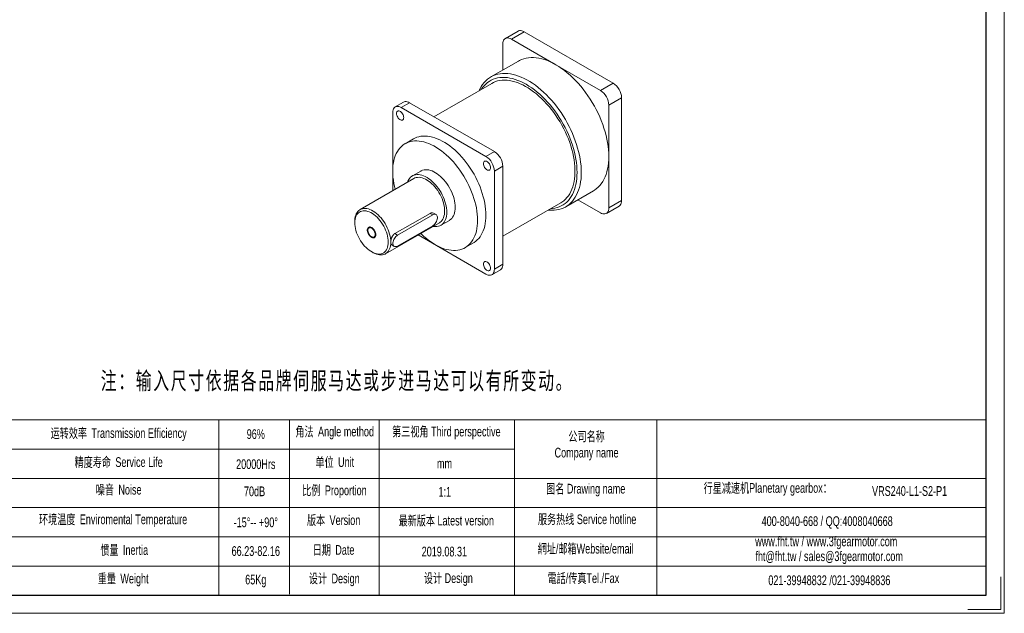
# Model space of a CAD drawing. Header units: millimetres. Extents: x 18514 to 20354, y 216 to 1517.
# Tile 2 of 3: x 19172 to 20354, y 216 to 929. Entities that reach past the tile are written whole.
import ezdxf

# ---------------------------------------------------------------- set-up
doc = ezdxf.new("R2010")
doc.units = ezdxf.units.MM
doc.layers.get('0').update_dxf_attribs({"lineweight": 0})
doc.layers.add('SLD-0', color=7, linetype='Continuous', lineweight=18)
doc.layers.add('图框_外框线', color=7, linetype='Continuous', lineweight=18)
doc.styles.add('标准', font='arial.ttf', dxfattribs={"width": 0.667})

msp = doc.modelspace()

# ---------------------------------------------------------------- linework, layer by layer
at = {"color": 7, "linetype": 'Continuous', "lineweight": 15}
for p, q in [((19770.2, 915.2), (19754.9, 906.3)), ((19777.4, 914.4), (19762.1, 905.6)), ((19777.4, 914.4), (19884.3, 852.7)), ((19751.9, 868.5), (19751.9, 899.8)), ((19762.1, 905.6), (19815.6, 874.8)), ((19770.6, 879.2), (19737.5, 860.1)), ((19815.6, 874.8), (19869, 843.9)), ((19738.5, 852.4), (19669.1, 812.4)), ((19869, 843.9), (19884.3, 852.7)), ((19632.7, 829.9), (19622.5, 824.1)), ((19639.9, 829.2), (19629.7, 823.3)), ((19639.9, 829.2), (19741.7, 770.4)), ((19894.5, 835.1), (19879.2, 826.3)), ((19894.5, 835.1), (19894.5, 711.6)), ((19619.6, 723.5), (19619.6, 817.5)), ((19629.7, 823.3), (19731.6, 764.6)), ((19879.2, 826.3), (19879.2, 764.5)), ((19644.7, 785.8), (19634.5, 779.9)), ((19731.6, 764.6), (19741.7, 770.4)), ((19879.2, 764.5), (19879.2, 702.8)), ((19653.4, 747.1), (19643.2, 741.3)), ((19751.9, 752.8), (19741.7, 746.9)), ((19741.7, 746.9), (19741.7, 629.3)), ((19751.9, 752.8), (19751.9, 635.2)), ((19645, 738.1), (19580.3, 700.8)), ((19827.5, 704.2), (19860.6, 723.3)), ((19869, 696.9), (19841.9, 712.6)), ((19879.2, 702.8), (19894.5, 711.6)), ((19751.9, 668.9), (19821.3, 709)), ((19876.2, 696.2), (19891.5, 705)), ((19574, 686.8), (19574, 685)), ((19664.4, 696.3), (19622.1, 672)), ((19667.7, 694.4), (19625.4, 670.1)), ((19667.7, 694.4), (19664.4, 696.3)), ((19671.6, 694.8), (19668.7, 696.5)), ((19677.4, 682), (19687.6, 687.9)), ((19610.9, 647.8), (19675.6, 685.1)), ((19625.4, 657.1), (19667.7, 681.5)), ((19625.4, 670.1), (19622.1, 672)), ((19731.6, 623.5), (19650.2, 670.5)), ((19618.5, 658.4), (19621.5, 656.7)), ((19706.5, 655.2), (19716.7, 661)), ((19594.1, 650.2), (19595.6, 649.3)), ((19738.8, 622.7), (19748.9, 628.6)), ((19741.7, 629.3), (19751.9, 635.2))]:
    msp.add_line(p, q, dxfattribs=at)
for points in [[(19770.2, 915.2), (19770.7, 915.4), (19771.9, 915.8), (19773.2, 915.8), (19774.5, 915.6), (19775.9, 915.2), (19777.4, 914.4)], [(19762.1, 905.6), (19760.7, 906.3), (19759.2, 906.8), (19757.9, 907), (19756.6, 906.9), (19755.4, 906.6), (19754.4, 906), (19753.5, 905.2), (19752.8, 904.1), (19752.3, 902.8), (19752, 901.4), (19751.9, 899.8)], [(19770.6, 879.2), (19771.8, 879.9), (19774.4, 881.1), (19777.1, 882), (19779.9, 882.7), (19782.8, 883.2), (19785.8, 883.4), (19788.8, 883.4), (19792, 883.2), (19795.2, 882.7), (19798.5, 881.9), (19801.9, 881), (19805.3, 879.7), (19808.7, 878.3), (19812.1, 876.7), (19815.6, 874.8)], [(19723.4, 843.7), (19724.5, 846), (19726, 848.7), (19727.6, 851.1), (19729.4, 853.4), (19731.4, 855.5), (19733.5, 857.4), (19735.7, 859), (19738.1, 860.5), (19740.6, 861.7), (19743.2, 862.7), (19745.9, 863.4), (19748.7, 864), (19751.6, 864.3), (19754.6, 864.3), (19757.7, 864.2), (19760.9, 863.8), (19764.1, 863.1), (19767.4, 862.3), (19770.7, 861.2), (19774, 859.9), (19777.4, 858.4), (19780.8, 856.6), (19784.2, 854.7), (19787.6, 852.5), (19790.9, 850.1), (19794.3, 847.6), (19797.6, 844.8), (19800.8, 841.9), (19804.1, 838.8), (19807.2, 835.6), (19810.3, 832.2), (19813.3, 828.7), (19816.2, 825), (19819.1, 821.2), (19821.8, 817.3), (19824.4, 813.3), (19826.9, 809.2), (19829.2, 805), (19831.5, 800.8), (19833.6, 796.5), (19835.5, 792.2), (19837.3, 787.8), (19838.9, 783.5), (19840.4, 779.1), (19841.7, 774.7), (19842.9, 770.4), (19843.9, 766.1), (19844.7, 761.8), (19845.3, 757.6), (19845.8, 753.5), (19846, 749.4), (19846.1, 745.4), (19846, 741.6), (19845.8, 737.8), (19845.3, 734.2), (19844.7, 730.7), (19843.9, 727.4), (19842.9, 724.2), (19841.7, 721.2), (19840.4, 718.4), (19838.9, 715.7), (19837.3, 713.2), (19835.5, 710.9), (19833.6, 708.9), (19831.5, 707), (19829.2, 705.3), (19826.9, 703.9), (19824.4, 702.7), (19821.8, 701.7), (19819.1, 700.9), (19816.2, 700.4), (19813.3, 700.1), (19810.3, 700), (19807.2, 700.2), (19806.2, 700.3)], [(19815.6, 874.8), (19819, 872.7), (19822.4, 870.4), (19825.9, 867.9), (19829.2, 865.2), (19832.6, 862.3), (19835.9, 859.2), (19839.1, 856), (19842.3, 852.6), (19845.4, 849), (19848.4, 845.3), (19851.3, 841.5), (19854.1, 837.6), (19856.8, 833.5), (19859.3, 829.4), (19861.8, 825.1), (19864.1, 820.9), (19866.2, 816.5), (19868.2, 812.1), (19870.1, 807.7), (19871.8, 803.2), (19873.3, 798.8), (19874.7, 794.4), (19875.9, 789.9), (19876.9, 785.5), (19877.7, 781.2), (19878.4, 776.9), (19878.8, 772.7), (19879.1, 768.6), (19879.2, 764.5)], [(19809, 701.9), (19811.4, 702.1), (19814.2, 702.5), (19816.9, 703.2), (19819.5, 704.1), (19821.9, 705.2), (19824.3, 706.6), (19826.5, 708.2), (19828.6, 709.9), (19830.5, 711.9), (19832.3, 714.1), (19833.9, 716.5), (19835.4, 719.1), (19836.7, 721.8), (19837.8, 724.8), (19838.8, 727.9), (19839.6, 731.1), (19840.2, 734.5), (19840.7, 738), (19840.9, 741.7), (19841, 745.4), (19840.9, 749.3), (19840.7, 753.3), (19840.2, 757.3), (19839.6, 761.4), (19838.8, 765.6), (19837.8, 769.8), (19836.7, 774.1), (19835.4, 778.3), (19833.9, 782.6), (19832.3, 786.9), (19830.5, 791.1), (19828.6, 795.3), (19826.5, 799.5), (19824.3, 803.6), (19821.9, 807.7), (19819.5, 811.6), (19816.9, 815.5), (19814.2, 819.3), (19811.4, 823), (19808.5, 826.5), (19805.6, 829.9), (19802.5, 833.2), (19799.4, 836.3), (19796.3, 839.3), (19793.1, 842), (19789.8, 844.6), (19786.5, 847), (19783.2, 849.2), (19779.9, 851.3), (19776.6, 853.1), (19773.3, 854.7), (19770, 856), (19766.8, 857.2), (19763.6, 858.1), (19760.4, 858.8), (19757.3, 859.3), (19754.3, 859.5), (19751.3, 859.6), (19748.4, 859.3), (19745.6, 858.9), (19743, 858.2), (19740.4, 857.3), (19737.9, 856.2), (19735.6, 854.8), (19733.4, 853.3), (19731.3, 851.5), (19729.4, 849.5), (19727.6, 847.3), (19726.2, 845.3)], [(19738.5, 852.4), (19740.6, 853.5), (19743.1, 854.5), (19745.6, 855.3), (19748.3, 855.9), (19751.1, 856.2), (19754, 856.3), (19757, 856.2), (19760, 855.8), (19763.1, 855.2), (19766.2, 854.4), (19769.4, 853.3), (19772.6, 852), (19775.9, 850.5), (19779.1, 848.8), (19782.4, 846.9), (19785.6, 844.7), (19788.8, 842.4), (19792.1, 839.9), (19795.2, 837.2), (19798.3, 834.3), (19801.4, 831.2), (19804.4, 828), (19807.3, 824.7), (19810.1, 821.2), (19812.9, 817.6), (19815.5, 813.9), (19818, 810), (19820.5, 806.1), (19822.7, 802.1), (19824.9, 798), (19826.9, 793.9), (19828.8, 789.8), (19830.5, 785.6), (19832.1, 781.4), (19833.5, 777.2), (19834.7, 773), (19835.8, 768.8), (19836.7, 764.7), (19837.4, 760.6), (19837.9, 756.6), (19838.3, 752.7), (19838.5, 748.8), (19838.5, 745), (19838.3, 741.4), (19837.9, 737.9), (19837.4, 734.5), (19836.7, 731.2), (19835.8, 728.1), (19834.7, 725.2), (19833.5, 722.4), (19832.1, 719.8), (19830.5, 717.4), (19828.8, 715.2), (19826.9, 713.2), (19824.9, 711.5), (19822.7, 709.9), (19821.3, 709)], [(19632.7, 829.9), (19633.3, 830.2), (19634.4, 830.5), (19635.7, 830.6), (19637.1, 830.4), (19638.5, 829.9), (19639.9, 829.2)], [(19629.7, 823.3), (19628.3, 824.1), (19626.9, 824.5), (19625.5, 824.7), (19624.2, 824.6), (19623.1, 824.3), (19622, 823.7), (19621.2, 822.9), (19620.5, 821.8), (19620, 820.5), (19619.7, 819.1), (19619.6, 817.5)], [(19624.1, 816.3), (19624.2, 817.3), (19624.5, 818.1), (19625, 818.8), (19625.6, 819.2), (19626.3, 819.4), (19627.1, 819.3), (19628, 819), (19628.9, 818.5), (19629.8, 817.8), (19630.6, 816.9), (19631.3, 815.9), (19632, 814.7), (19632.4, 813.6), (19632.7, 812.4), (19632.8, 811.3), (19632.7, 810.3), (19632.4, 809.5), (19632, 808.9), (19631.3, 808.4), (19630.6, 808.2), (19629.8, 808.3), (19628.9, 808.6), (19628, 809.1), (19627.1, 809.8), (19626.3, 810.7), (19625.6, 811.8), (19625, 812.9), (19624.5, 814.1), (19624.2, 815.2), (19624.1, 816.3)], [(19721.4, 688.1), (19721.3, 691.7), (19721, 695.3), (19720.6, 699), (19720, 702.8), (19719.2, 706.6), (19718.2, 710.4), (19717.1, 714.3), (19715.8, 718.2), (19714.3, 722.1), (19712.7, 726), (19710.9, 729.8), (19709, 733.6), (19707, 737.4), (19704.8, 741.1), (19702.5, 744.7), (19700.2, 748.2), (19697.6, 751.5), (19695.1, 754.8), (19692.4, 758), (19689.6, 761), (19686.8, 763.8), (19683.9, 766.5), (19681, 769), (19678, 771.3), (19675, 773.5), (19672, 775.4), (19669, 777.2), (19666, 778.7), (19663, 780), (19660, 781.1), (19657.1, 782), (19654.2, 782.6), (19651.3, 783), (19648.6, 783.2), (19645.9, 783.2), (19643.3, 782.9), (19640.8, 782.4), (19638.4, 781.7), (19636.1, 780.7), (19633.9, 779.6), (19631.9, 778.2), (19630, 776.6), (19628.2, 774.7), (19626.6, 772.7), (19625.2, 770.5), (19623.9, 768.1), (19622.7, 765.5), (19621.8, 762.8), (19621, 759.9), (19620.4, 756.8), (19619.9, 753.7), (19619.6, 750.3), (19619.6, 746.9), (19619.6, 743.4), (19619.9, 739.8), (19620.4, 736), (19621, 732.3), (19621.8, 728.5), (19622.6, 725.2)], [(19644.7, 785.8), (19646.3, 786.6), (19648.6, 787.6), (19651, 788.3), (19653.5, 788.8), (19656.1, 789.1), (19658.8, 789.1), (19661.5, 788.9), (19664.3, 788.5), (19667.2, 787.9), (19670.2, 787), (19673.1, 785.9), (19676.1, 784.6), (19679.1, 783), (19682.2, 781.3), (19685.2, 779.3), (19688.2, 777.2), (19691.1, 774.9), (19694.1, 772.4), (19697, 769.7), (19699.8, 766.8), (19702.5, 763.8), (19705.2, 760.7), (19707.8, 757.4), (19710.3, 754), (19712.7, 750.5), (19715, 746.9), (19717.2, 743.3), (19719.2, 739.5), (19721.1, 735.7), (19722.9, 731.9), (19724.5, 728), (19725.9, 724.1), (19727.2, 720.2), (19728.4, 716.3), (19729.3, 712.5), (19730.1, 708.6), (19730.8, 704.9), (19731.2, 701.2), (19731.5, 697.5), (19731.6, 694), (19731.5, 690.6), (19731.2, 687.3), (19730.8, 684.1), (19730.1, 681), (19729.3, 678.1), (19728.4, 675.4), (19727.2, 672.8), (19725.9, 670.4), (19724.5, 668.2), (19722.9, 666.2), (19721.1, 664.4), (19719.2, 662.8), (19717.2, 661.4), (19716.7, 661)], [(19728.5, 756), (19728.6, 757), (19728.9, 757.9), (19729.4, 758.5), (19730, 758.9), (19730.7, 759.1), (19731.5, 759.1), (19732.4, 758.8), (19733.3, 758.3), (19734.2, 757.5), (19735, 756.6), (19735.7, 755.6), (19736.4, 754.5), (19736.8, 753.3), (19737.1, 752.1), (19737.2, 751), (19737.1, 750.1), (19736.8, 749.2), (19736.4, 748.6), (19735.7, 748.2), (19735, 748), (19734.2, 748), (19733.3, 748.3), (19732.4, 748.8), (19731.5, 749.6), (19730.7, 750.5), (19730, 751.5), (19729.4, 752.6), (19728.9, 753.8), (19728.6, 754.9), (19728.5, 756)], [(19879.2, 764.5), (19879.1, 760.6), (19878.8, 756.8), (19878.4, 753.1), (19877.7, 749.6), (19876.9, 746.2), (19875.9, 743), (19874.7, 740), (19873.3, 737.1), (19871.8, 734.4), (19870.1, 731.9), (19868.2, 729.6), (19866.2, 727.6), (19864.1, 725.7), (19861.8, 724.1), (19860.6, 723.3)], [(19694.7, 703.6), (19694.6, 706), (19694.3, 708.5), (19693.9, 711.2), (19693.2, 713.8), (19692.4, 716.5), (19691.5, 719.2), (19690.4, 721.8), (19689.1, 724.5), (19687.8, 727.1), (19686.2, 729.6), (19684.6, 732), (19682.9, 734.3), (19681, 736.5), (19679.1, 738.6), (19677.1, 740.5), (19675.1, 742.2), (19673.1, 743.8), (19671, 745.1), (19668.9, 746.3), (19666.8, 747.2), (19664.8, 747.9), (19662.8, 748.4), (19660.9, 748.7), (19659, 748.7), (19657.2, 748.5), (19655.5, 748.1), (19653.9, 747.4), (19653.4, 747.1)], [(19684.5, 697.7), (19684.4, 700.1), (19684.1, 702.7), (19683.7, 705.3), (19683.1, 707.9), (19682.3, 710.6), (19681.3, 713.3), (19680.2, 716), (19679, 718.6), (19677.6, 721.2), (19676.1, 723.7), (19674.4, 726.1), (19672.7, 728.5), (19670.8, 730.7), (19668.9, 732.7), (19667, 734.6), (19664.9, 736.4), (19662.9, 737.9), (19660.8, 739.3), (19658.7, 740.4), (19656.7, 741.3), (19654.6, 742.1), (19652.6, 742.6), (19650.7, 742.8), (19648.8, 742.8), (19647, 742.6), (19645.3, 742.2), (19643.7, 741.6), (19642.3, 740.7), (19641, 739.6), (19639.8, 738.3), (19638.8, 736.8), (19637.9, 735.1), (19637.4, 733.7)], [(19681.9, 699.2), (19681.8, 701.5), (19681.6, 703.9), (19681.1, 706.4), (19680.5, 708.9), (19679.7, 711.4), (19678.8, 714), (19677.7, 716.5), (19676.4, 719), (19675.1, 721.4), (19673.6, 723.7), (19671.9, 726), (19670.2, 728.1), (19668.5, 730.1), (19666.6, 731.9), (19664.7, 733.6), (19662.7, 735), (19660.8, 736.3), (19658.8, 737.4), (19656.9, 738.3), (19654.9, 738.9), (19653, 739.4), (19651.2, 739.6), (19649.5, 739.5), (19647.8, 739.3), (19646.3, 738.8), (19645, 738.1)], [(19894.5, 711.6), (19894.4, 710), (19894.1, 708.6), (19893.6, 707.3), (19892.9, 706.2), (19892, 705.4), (19891.5, 705)], [(19574, 686.8), (19574, 687.9), (19574.2, 690.1), (19574.6, 692.1), (19575.1, 694), (19575.8, 695.7), (19576.7, 697.3), (19577.7, 698.6), (19578.8, 699.8), (19580.2, 700.7), (19581.6, 701.4), (19583.2, 701.9), (19584.8, 702.2), (19586.6, 702.2), (19588.4, 702), (19590.3, 701.6), (19592.2, 701), (19594.2, 700.1), (19596.1, 699), (19598.1, 697.7), (19600, 696.2), (19601.9, 694.6), (19603.8, 692.7), (19605.6, 690.8), (19607.3, 688.6), (19608.9, 686.4), (19610.4, 684.1), (19611.8, 681.6), (19613, 679.1), (19614.1, 676.6), (19615.1, 674.1), (19615.8, 671.5), (19616.5, 669), (19616.9, 666.6), (19617.2, 664.1), (19617.3, 661.8)], [(19614.2, 661.8), (19614.1, 664.1), (19613.8, 666.4), (19613.4, 668.8), (19612.8, 671.3), (19612, 673.8), (19611, 676.2), (19609.9, 678.7), (19608.7, 681.1), (19607.3, 683.4), (19605.8, 685.6), (19604.2, 687.7), (19602.5, 689.7), (19600.7, 691.6), (19598.8, 693.3), (19597, 694.8), (19595.1, 696.1), (19593.1, 697.2), (19591.2, 698.1), (19589.4, 698.7), (19587.5, 699.2), (19585.7, 699.4), (19584, 699.3), (19582.4, 699.1), (19580.9, 698.6), (19579.5, 697.9), (19578.3, 696.9), (19577.2, 695.8), (19576.2, 694.4), (19575.4, 692.8), (19574.8, 691.1), (19574.4, 689.2), (19574.1, 687.2), (19574, 685), (19574.1, 682.8), (19574.4, 680.4), (19574.8, 678), (19575.4, 675.6), (19576.2, 673.1), (19577.2, 670.6), (19578.3, 668.2), (19579.5, 665.8), (19580.9, 663.5), (19582.4, 661.3), (19584, 659.1), (19585.7, 657.1), (19587.5, 655.3), (19589.4, 653.6), (19591.2, 652.1), (19593.1, 650.8), (19595.1, 649.7), (19597, 648.8), (19598.8, 648.1), (19600.7, 647.7), (19602.5, 647.5), (19604.2, 647.5), (19605.8, 647.8), (19607.3, 648.3), (19608.7, 649), (19609.9, 650), (19611, 651.1), (19612, 652.5), (19612.8, 654), (19613.4, 655.8), (19613.8, 657.6), (19614.1, 659.7), (19614.2, 661.8)], [(19675.6, 685.1), (19676.4, 685.7), (19677.7, 686.7), (19678.8, 688), (19679.7, 689.4), (19680.5, 691.1), (19681.1, 692.9), (19681.6, 694.8), (19681.8, 696.9), (19681.9, 699.2)], [(19687.6, 687.9), (19687.8, 688), (19689.1, 689), (19690.4, 690.2), (19691.5, 691.6), (19692.4, 693.2), (19693.2, 695), (19693.9, 696.9), (19694.3, 699), (19694.6, 701.2), (19694.7, 703.6)], [(19869, 696.9), (19870.5, 696.2), (19871.9, 695.8), (19873.3, 695.6), (19874.5, 695.6), (19875.7, 696), (19876.7, 696.6), (19877.6, 697.4), (19878.3, 698.5), (19878.8, 699.7), (19879.1, 701.2), (19879.2, 702.8)], [(19653.2, 672.2), (19654.2, 671.2), (19657.1, 668.6), (19660, 666), (19663, 663.7), (19666, 661.6), (19669, 659.6), (19672, 657.9), (19675, 656.4), (19678, 655), (19681, 653.9), (19683.9, 653.1), (19686.8, 652.4), (19689.6, 652), (19692.4, 651.8), (19695.1, 651.8), (19697.6, 652.1), (19700.2, 652.6), (19702.5, 653.3), (19704.8, 654.3), (19707, 655.5), (19709, 656.9), (19710.9, 658.5), (19712.7, 660.3), (19714.3, 662.3), (19715.8, 664.5), (19717.1, 666.9), (19718.2, 669.5), (19719.2, 672.2), (19720, 675.1), (19720.6, 678.2), (19721, 681.4), (19721.3, 684.7), (19721.4, 688.1)], [(19667.7, 681.5), (19668.7, 682.2), (19669.7, 683.1), (19670.6, 684.2), (19671.4, 685.4), (19672.1, 686.7), (19672.7, 688), (19673.1, 689.3), (19673.2, 690.6), (19673.2, 691.8), (19673.1, 692.9), (19672.7, 693.8), (19672.1, 694.5), (19671.4, 694.9), (19670.6, 695.2), (19669.7, 695.2), (19668.7, 694.9), (19667.7, 694.4)], [(19667.9, 680.7), (19668.9, 680.6), (19670.8, 680.4), (19672.7, 680.5), (19674.4, 680.8), (19676.1, 681.4), (19677.6, 682.1), (19679, 683.1), (19680.2, 684.3), (19681.3, 685.7), (19682.3, 687.3), (19683.1, 689.1), (19683.7, 691), (19684.1, 693.1), (19684.4, 695.3), (19684.5, 697.7)], [(19598.6, 670.9), (19598.5, 672), (19598.2, 673.1), (19597.8, 674.3), (19597.2, 675.4), (19596.5, 676.4), (19595.7, 677.4), (19594.8, 678.1), (19593.9, 678.7), (19593, 679.1), (19592.1, 679.2), (19591.4, 679.1), (19590.7, 678.7), (19590.2, 678.2), (19589.9, 677.4), (19589.7, 676.5), (19589.7, 675.5), (19589.9, 674.3), (19590.2, 673.2), (19590.7, 672), (19591.4, 670.9), (19592.1, 669.9), (19593, 669.1), (19593.9, 668.4), (19594.8, 668), (19595.7, 667.7), (19596.5, 667.7), (19597.2, 667.9), (19597.8, 668.4), (19598.2, 669), (19598.5, 669.9), (19598.6, 670.9)], [(19625.4, 670.1), (19624.4, 669.4), (19623.4, 668.5), (19622.5, 667.4), (19621.6, 666.2), (19620.9, 664.9), (19620.4, 663.6), (19620, 662.2), (19619.8, 661), (19619.8, 659.8), (19620, 658.7), (19620.4, 657.8), (19620.9, 657.1), (19621.6, 656.6), (19622.5, 656.4), (19623.4, 656.4), (19624.4, 656.6), (19625.4, 657.1)], [(19617.3, 661.8), (19617.2, 659.6), (19616.9, 657.5), (19616.5, 655.5), (19615.8, 653.7), (19615.1, 652.1), (19614.1, 650.7), (19613, 649.4), (19611.8, 648.4), (19610.4, 647.5), (19608.9, 646.9), (19607.3, 646.5), (19605.6, 646.4), (19603.8, 646.5), (19601.9, 646.8), (19600, 647.3), (19598.1, 648.1), (19596.1, 649.1), (19595.6, 649.3)], [(19728.5, 635.5), (19728.6, 636.5), (19728.9, 637.3), (19729.4, 637.9), (19730, 638.4), (19730.7, 638.6), (19731.5, 638.5), (19732.4, 638.2), (19733.3, 637.7), (19734.2, 637), (19735, 636.1), (19735.7, 635), (19736.4, 633.9), (19736.8, 632.7), (19737.1, 631.6), (19737.2, 630.5), (19737.1, 629.5), (19736.8, 628.7), (19736.4, 628), (19735.7, 627.6), (19735, 627.4), (19734.2, 627.5), (19733.3, 627.8), (19732.4, 628.3), (19731.5, 629), (19730.7, 629.9), (19730, 630.9), (19729.4, 632.1), (19728.9, 633.2), (19728.6, 634.4), (19728.5, 635.5)], [(19731.6, 623.5), (19733, 622.7), (19734.4, 622.3), (19735.8, 622.1), (19737.1, 622.1), (19738.2, 622.5), (19739.3, 623.1), (19740.1, 623.9), (19740.8, 625), (19741.3, 626.3), (19741.6, 627.7), (19741.7, 629.3)], [(19751.9, 635.2), (19751.8, 633.6), (19751.5, 632.1), (19751, 630.9), (19750.3, 629.8), (19749.4, 629), (19748.9, 628.6)]]:
    msp.add_lwpolyline(points, dxfattribs=at)
at = {"color": 7, "linetype": 'Continuous', "lineweight": 0}
msp.add_lwpolyline([(19599.2, 670.5), (19599.1, 669.4), (19598.8, 668.5), (19598.4, 667.8), (19597.8, 667.2), (19597.1, 666.9), (19596.2, 666.9), (19595.3, 667), (19594.3, 667.4), (19593.4, 668), (19592.4, 668.8), (19591.6, 669.8), (19590.8, 670.9), (19590.1, 672.1), (19589.6, 673.4), (19589.2, 674.6), (19589, 675.8), (19589, 676.9), (19589.2, 677.9), (19589.6, 678.7), (19590.1, 679.4), (19590.8, 679.8), (19591.6, 680), (19592.4, 680), (19593.4, 679.7), (19594.3, 679.2), (19595.3, 678.5), (19596.2, 677.6), (19597.1, 676.5), (19597.8, 675.4), (19598.4, 674.1), (19598.8, 672.9), (19599.1, 671.7), (19599.2, 670.5)], dxfattribs=at)
at = {"color": 7, "linetype": 'Continuous', "lineweight": 15}
for centre, start, end in [((19872.5, 834.1), 2.4873, 57.5127), ((19857.2, 825.3), 2.4871, 57.5129), ((19729.9, 751.8), 2.4873, 57.5127), ((19719.7, 746), 2.4871, 57.5129)]:
    msp.add_arc(centre, 22, start, end, dxfattribs=at)
for points, knots in [([(19668.7, 696.5), (19668.6, 696.5), (19668, 697), (19666.6, 697.1), (19665.2, 696.8), (19664.5, 696.4), (19664.4, 696.3)], [0, 0, 0, 0, 0.377612, 2.348958, 4.307859, 4.544903, 4.544903, 4.544903, 4.544903]), ([(19622.1, 672), (19621.8, 671.7), (19621.4, 671.5), (19620.7, 670.9), (19620.4, 670.5), (19619.8, 669.8), (19619.5, 669.4), (19619.1, 668.7), (19619, 668.5), (19618.8, 668), (19618.6, 667.8), (19618.4, 667.3), (19618.3, 667.1), (19618.2, 666.6), (19618.1, 666.3), (19617.8, 665.6), (19617.7, 665.1), (19617.5, 664.4), (19617.5, 664.1), (19617.4, 663.6), (19617.4, 663.4), (19617.3, 662.7), (19617.3, 662.3), (19617.3, 661.8)], [0, 0, 0, 0, 1.459325, 1.459325, 2.91865, 2.91865, 4.377974, 4.377974, 5.107637, 5.107637, 5.837299, 5.837299, 6.566961, 6.566961, 7.296624, 7.296624, 8.755949, 8.755949, 9.485611, 9.485611, 10.215273, 10.215273, 11.674598, 11.674598, 11.674598, 11.674598]), ([(19617.3, 661.8), (19617.3, 661.2), (19617.4, 659.8), (19617.9, 658.8), (19618.4, 658.6), (19618.6, 658.5)], [0, 0, 0, 0, 1.597883, 3.194561, 3.804634, 3.804634, 3.804634, 3.804634])]:
    msp.add_open_spline(points, degree=3, knots=knots, dxfattribs=at)
at = {"layer": 'SLD-0'}
msp.add_line((19410.6, 448.3), (19410.6, 238), dxfattribs=at)
at = {"layer": '图框_外框线'}
for p, q in [((18676.8, 448.3), (20332.2, 448.3)), ((19495.6, 448.3), (19495.6, 239.2)), ((19603.1, 448.3), (19603.1, 238)), ((19765.8, 448.3), (19765.8, 238)), ((19936.8, 448.3), (19936.8, 238)), ((18835.5, 413.2), (19765.8, 413.2)), ((18676.8, 378.1), (20332.2, 378.1)), ((18835.5, 343), (20332.2, 343)), ((18835.5, 307.9), (20332.2, 307.9)), ((18835.5, 272.9), (20332.2, 272.9))]:
    msp.add_line(p, q, dxfattribs=at)
at = {"layer": '图框_外框线', "color": 3}
msp.add_lwpolyline([(18514.3, 216.1), (20354.1, 216.1), (20354.1, 1517.1), (18514.3, 1517.1)], close=True, dxfattribs=at)
at = {"layer": '图框_外框线', "color": 3, "lineweight": 25}
msp.add_lwpolyline([(18623.8, 238), (20332.2, 238), (20332.2, 1495.2), (18623.8, 1495.2)], close=True, dxfattribs=at)
at = {"layer": '图框_外框线', "color": 3}
msp.add_lwpolyline([(20349.8, 259.9), (20349.8, 220.5), (20310.3, 220.5)], dxfattribs=at)

# ---------------------------------------------------------------- texts
at = {"layer": 'SLD-0', "color": 1, "insert": (19542.1, 505.9), "char_height": 21, "width": 572.439, "attachment_point": 2, "line_spacing_factor": 1.15057, "style": '标准'}
msp.add_mtext('{\\fSimSun|b1|i0|c0|p34;\\T1.1;  \\fSimSun|b1|i0|c134|p34;注：输入尺寸依据各品牌伺服马达或步进马达可以有所变动。}', dxfattribs=at)
at = {"layer": 'SLD-0', "color": 1, "attachment_point": 2, "style": '标准'}
for s, insert, char_height, width in [('{\\fSimSun|b0|i0|c134|p2;运转效率 }Transmission Efficiency', (19290.4, 438.3), 11.694, 198.729), ('{\\fSimSun|b0|i0|c134|p2;角法 }Angle method ', (19549.9, 440.2), 11.694, 149.556), ('{\\fSimSun|b0|i0|c134|p2;第三视角} Third perspective', (19684, 440.2), 11.694, 149.556), ('96%', (19455.1, 437.1), 11.69, 149.556), ('{\\fSimSun|b0|i0|c134|p2;公司名称}\\PCompany name', (19852.4, 434.4), 11.694, 149.556), ('{\\fSimSun|b0|i0|c134|p2;精度寿命 }Service Life', (19290.4, 403.5), 11.694, 198.729), ('{\\fSimSun|b0|i0|c134|p2;单位 }Unit', (19550, 403.5), 11.694, 149.556), ('20000Hrs', (19455.1, 401), 11.69, 149.556), ('mm', (19681.8, 401.8), 11.69, 149.556), ('{\\fSimSun|b0|i0|c134|p2;噪音 }Noise', (19290.4, 370.4), 11.694, 198.729), ('70dB', (19453.6, 368.4), 11.69, 149.556), ('{\\fSimSun|b0|i0|c134|p2;比例 }Proportion', (19549.6, 369.6), 11.694, 149.556), ('1:1', (19682.1, 367.9), 11.69, 149.556), ('{\\fSimSun|b0|i0|c134|p2;图名} Drawing name', (19851.4, 371.6), 11.694, 149.556), ('  {\\fSimSun|b0|i0|c134|p2;行星减速机}Planetary gearbox{\\fSimSun|b0|i0|c134|p2;：}', (20067, 372.5), 11.694, 215.927), ('\\pxt5;{\\C256;VRS240-L1-S2-P1}', (20240.4, 368.8), 11.694, 149.556), ('{\\fSimSun|b0|i0|c134|p2;环境温度 }Enviromental Temperature', (19283.7, 334.8), 11.694, 198.729), ('-15%%D-- +90%%D', (19455.1, 331.2), 11.694, 149.556), ('{\\fSimSun|b0|i0|c134|p2;版本 }Version', (19548.6, 333.8), 11.694, 149.556), ('{\\fSimSun|b0|i0|c134|p2;最新版本} Latest version', (19683.9, 333.3), 11.694, 149.556), ('{\\fSimSun|b0|i0|c134|p2;服务热线} Service hotline', (19853.1, 334.9), 11.694, 149.556), ('400-8040-668 / QQ:4008040668', (20141.4, 332.6), 11.694, 261.009), ('www.fht.tw / www.3fgearmotor.com ', (20140.3, 308.3), 11.694, 197.142), ('{\\fSimSun|b0|i0|c134|p2;惯量 }Inertia', (19297.1, 298), 11.694, 198.729), ('66.23-82.16', (19455.1, 296.7), 11.694, 149.556), ('{\\fSimSun|b0|i0|c134|p2;日期 }Date', (19548.5, 298.1), 11.694, 149.556), ('2019.08.31', (19681.6, 296.1), 11.69, 149.556), ('{\\fSimSun|b0|i0|c134|p2;網址}/{\\fSimSun|b0|i0|c134|p2;邮箱}Website/email', (19851.3, 299.6), 11.694, 149.556), ('\\pxt12;fht@fht.tw / sales@3fgearmotor.com ', (20143.8, 290.5), 11.694, 248.486), ('{\\fSimSun|b0|i0|c134|p2;重量 }Weight', (19295.8, 263.7), 11.694, 198.729), ('65Kg', (19455.1, 262.5), 11.69, 149.556), ('{\\fSimSun|b0|i0|c134|p2;设计 }Design', (19549.4, 263.8), 11.694, 149.556), ('{\\fSimSun|b0|i0|c134|p2;设计} Design', (19686.4, 264.2), 11.694, 149.556), ('{\\fSimSun|b0|i0|c134|p2;電話}/{\\fSimSun|b0|i0|c134|p2;传真}Tel./Fax', (19848.6, 264.1), 11.694, 149.556), ('021-39948832 /021-39948836 ', (20144, 261.6), 11.694, 149.556)]:
    msp.add_mtext(s, dxfattribs=dict(at, insert=insert, char_height=char_height, width=width))

doc.saveas('drawing.dxf')
